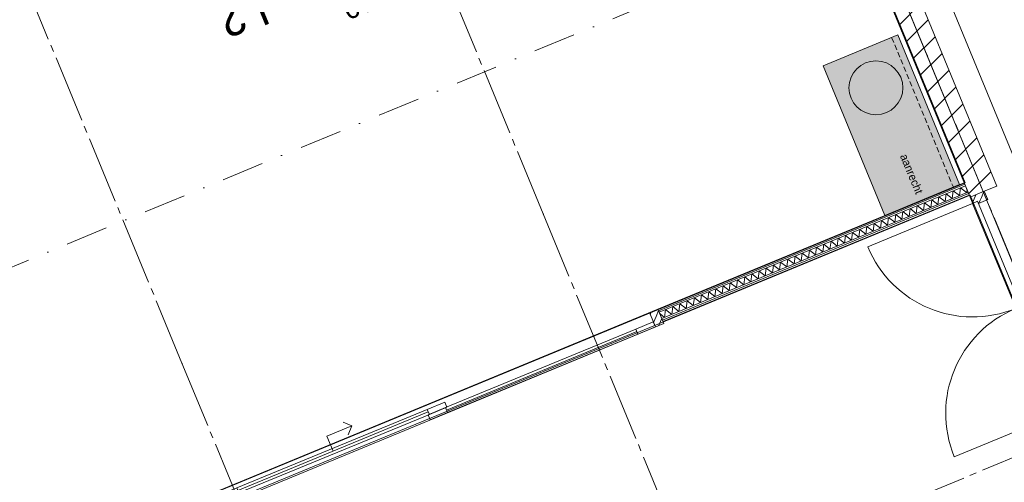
# Model space of a CAD drawing. Header units: millimetres. Extents: x -76965 to 1081933, y -21129 to 30747.
# Tile 102 of 114: x -21944 to -14638, y 15839 to 19269. Entities that reach past the tile are written whole.
import ezdxf
from ezdxf.enums import TextEntityAlignment as Align

# ---------------------------------------------------------------- set-up
doc = ezdxf.new("R2010")
doc.units = ezdxf.units.MM
doc.header["$MEASUREMENT"] = 0
for name, pattern in [('B0204', [650, 500, -50, 50, -50]), ('B0302', [625.500011, 313.000011, -156.25, 0, -156.25]), ('B0702', [58.685, 39.06, -19.625001])]:
    doc.linetypes.add(name, pattern=pattern)
for name, color, linetype in [('007 Stramien', 7, 'Continuous'), ('022 Binnenwanden', 7, 'Continuous'), ('022 Binnenwanden 2D arcering', 7, 'Continuous'), ('022 Binnenwanden Deuren', 7, 'Continuous'), ('022 Binnenwanden Doorsnede-arcering', 7, 'Continuous'), ('022 Binnenwanden Laagscheidingslijnen', 7, 'Continuous'), ('028 Hoofddraagconstructie wanden', 7, 'Continuous'), ('028 Hoofddraagconstructie wanden 2D arcering', 7, 'Continuous'), ('028 Hoofddraagconstructie wanden Deuren', 7, 'Continuous'), ('028 Hoofddraagconstructie wanden Doorsnede-arcering', 7, 'Continuous'), ('079 Vaste inrichting', 7, 'Continuous'), ('079 Vaste inrichting 2D arcering', 7, 'Continuous'), ('102 Teksten ruimten _ Zones', 7, 'Continuous'), ('102 Teksten ruimten _ Zones Zone omranding', 7, 'Continuous'), ('102 Teksten ruimten _ Zones Zone tekst', 7, 'Continuous'), ('121 Drsn-en gevelaanduidingen', 7, 'Continuous'), ('155 Brandwerende scheidingen.BOUWBESLUIT', 7, 'Continuous'), ('160 Presentatie_Aankleding 2D', 7, 'Continuous')]:
    doc.layers.add(name, color=color, linetype=linetype)
doc.styles.add('GENERATED_STYLE_1', font='txt')
doc.linetypes.add('WBDBO 30', pattern='A,0,[1,do 1.2 plattegrond bg1.Shx,S=13.888889,R=0,X=0,Y=-6.10623e-16],-1750,0', length=1750)
doc.dimstyles.new('GENERATED_STYLE__1', dxfattribs={"dimtxt": 300, "dimasz": 71.25, "dimexe": 0.18, "dimexo": 0, "dimgap": 0.09, "dimtad": 1, "dimdec": 0, "dimzin": 0, "dimdsep": 46, "dimtxsty": 'GENERATED_STYLE_1', "dimblk": 'ARROWHEAD_6', "dimblk1": 'ARROWHEAD_6', "dimblk2": 'ARROWHEAD_6', "dimcen": 0.09, "dimclrd": 1, "dimclre": 1, "dimclrt": 2, "dimadec": 1, "dimazin": 0, "dimtfac": 1, "dimtdec": 4, "dimtmove": 0, "dimatfit": 3, "dimfxl": 1, "dimtolj": 1, "dimtzin": 0, "dimarcsym": 0})
pattern_1 = [(45, (0, 0), (-31.8198, 31.8198), [])]

# ---------------------------------------------------------------- blocks, each defined once
blk = doc.blocks.new('*D80')
at = {"layer": '160 Presentatie_Aankleding 2D', "color": 1, "linetype": 'Continuous', "lineweight": 0}
for p, q in [((-74820.5, 712.4), (-74690.5, 766)), ((-74706.5, 718.8), (-74804.5, 759.6)), ((-74776.9, 791.2), (-74755.5, 739.2)), ((-74755.5, 739.2), (-74007.8, -1072.6)), ((-74072.8, -1099.4), (-73942.8, -1045.8)), ((-73958.9, -1093), (-74056.8, -1052.2)), ((-74007.8, -1072.6), (-71387.2, -7423.1))]:
    blk.add_line(p, q, dxfattribs=at)
at = {"layer": '160 Presentatie_Aankleding 2D', "color": 2, "lineweight": 0, "insert": (-74521.9, 330.3), "char_height": 300, "attachment_point": 7, "rotation": 292.42397, "style": 'GENERATED_STYLE_1'}
blk.add_mtext('\\A1;{\\fArial|b0|i0|c0|p38;1.960}', dxfattribs=at)
blk = doc.blocks.new('ARROWHEAD_6')
at = {"color": 0, "linetype": 'Continuous', "lineweight": 0}
for p, q in [((0, 0), (-1, 0)), ((-0.5, -0.5), (0.5, 0.5))]:
    blk.add_line(p, q, dxfattribs=at)
blk = doc.blocks.new('*D81')
at = {"layer": '160 Presentatie_Aankleding 2D', "color": 1, "linetype": 'Continuous', "lineweight": 0}
for p, q in [((-73958.9, -1093), (-74056.8, -1052.2)), ((-74007.8, -1072.6), (-71387.2, -7423.1)), ((-71452.2, -7450), (-71322.2, -7396.3)), ((-71338.3, -7443.5), (-71436.2, -7402.8))]:
    blk.add_line(p, q, dxfattribs=at)
at = {"layer": '160 Presentatie_Aankleding 2D', "color": 2, "lineweight": 0, "insert": (-72837.7, -3750.9), "char_height": 300, "attachment_point": 7, "rotation": 292.42397, "style": 'GENERATED_STYLE_1'}
blk.add_mtext('\\A1;{\\fArial|b0|i0|c0|p38;6.870}', dxfattribs=at)
blk = doc.blocks.new('*D82')
at = {"layer": '160 Presentatie_Aankleding 2D', "color": 1, "linetype": 'Continuous', "lineweight": 0}
for p, q in [((-71452.2, -7450), (-71322.2, -7396.3)), ((-71338.3, -7443.5), (-71436.2, -7402.8)), ((-71387.2, -7423.1), (-69293, -12498)), ((-69244.1, -12518.4), (-69342, -12477.7))]:
    blk.add_line(p, q, dxfattribs=at)
at = {"layer": '160 Presentatie_Aankleding 2D', "color": 2, "lineweight": 0, "insert": (-70480.3, -9463.6), "char_height": 300, "attachment_point": 7, "rotation": 292.42397, "style": 'GENERATED_STYLE_1'}
blk.add_mtext('\\A1;{\\fArial|b0|i0|c0|p38;5.490}', dxfattribs=at)
blk = doc.blocks.new('*D97')
at = {"layer": '160 Presentatie_Aankleding 2D', "color": 1, "linetype": 'Continuous', "lineweight": 0}
for p, q in [((-11379, 29418.1), (-11325.4, 29288.1)), ((-11372.6, 29304.1), (-11331.9, 29402)), ((-11300.2, 29374.5), (-11352.2, 29353.1)), ((-11352.2, 29353.1), (-40388.1, 17371.1)), ((-40408.5, 17322.1), (-40367.8, 17420.1)), ((-40388.1, 17371.1), (-74279.8, 3385.4))]:
    blk.add_line(p, q, dxfattribs=at)
at = {"layer": '160 Presentatie_Aankleding 2D', "color": 2, "lineweight": 0, "insert": (-25281.9, 23539.9), "char_height": 300, "attachment_point": 7, "rotation": 202.42397, "style": 'GENERATED_STYLE_1'}
blk.add_mtext('\\A1;{\\fArial|b0|i0|c0|p38;31.411}', dxfattribs=at)
blk = doc.blocks.new('*D98')
at = {"layer": '160 Presentatie_Aankleding 2D', "color": 1, "linetype": 'Continuous', "lineweight": 0}
for p, q in [((-11352.2, 29353.1), (-40388.1, 17371.1)), ((-40414.9, 17436.1), (-40361.3, 17306.1)), ((-40408.5, 17322.1), (-40367.8, 17420.1)), ((-40388.1, 17371.1), (-74279.8, 3385.4)), ((-74306.7, 3450.4), (-74253, 3320.4)), ((-74259.5, 3434.3), (-74300.2, 3336.4)), ((-74279.8, 3385.4), (-74331.8, 3363.9))]:
    blk.add_line(p, q, dxfattribs=at)
at = {"layer": '160 Presentatie_Aankleding 2D', "color": 2, "lineweight": 0, "insert": (-56731.7, 10561.8), "char_height": 300, "attachment_point": 7, "rotation": 202.42397, "style": 'GENERATED_STYLE_1'}
blk.add_mtext('\\A1;{\\fArial|b0|i0|c0|p38;36.664}', dxfattribs=at)
blk = doc.blocks.new('Cutting Plane_2_1', base_point=(-74400.3, -4187.2))
at = {"layer": '121 Drsn-en gevelaanduidingen', "color": 9, "linetype": 'B0302', "lineweight": 0}
blk.add_line((-74215.5, -4110.9), (-6111.3, 23993), dxfattribs=at)
blk = doc.blocks.new('Lokaal 2_0.19_17_1', base_point=(-19877.9, 19526.9))
at = {"layer": '102 Teksten ruimten _ Zones Zone tekst', "color": 2, "lineweight": 0, "style": 'GENERATED_STYLE_1'}
for tag, height, p in [('ROOM_LSIZE', 150, (-19385.9, 19993.1)), ('ROOM_NAME', 250, (-19236.1, 19607.1)), ('ROOM_NUMBER', 150, (-19146.1, 19412.1))]:
    blk.add_attdef(tag, text='', height=height, rotation=202.42397, dxfattribs=at).set_placement(p, align=Align.TOP_LEFT)
blk = doc.blocks.new('D2a bi h 17_3')
at = {"layer": '028 Hoofddraagconstructie wanden 2D arcering', "linetype": 'Continuous', "lineweight": 0, "true_color": 0x000000}
h = blk.add_hatch(dxfattribs=at)
h.set_pattern_fill('310_Naaldhout__01__0001', color=18, style=0, pattern_type=2)
h.set_pattern_definition(pattern_1)
h.paths.add_polyline_path([(-892, 0), (-892, -114), (-858.5, -114), (-858.5, 0)])
h = blk.add_hatch(dxfattribs=at)
h.set_pattern_fill('310_Naaldhout__01__0001', color=18, style=0, pattern_type=2)
h.set_pattern_definition(pattern_1)
h.paths.add_polyline_path([(-858.5, 0), (-858.5, -114), (-842, -114), (-842, 0)])
h = blk.add_hatch(dxfattribs=at)
h.set_pattern_fill('310_Naaldhout__01__0001', color=18, style=0, pattern_type=2)
h.set_pattern_definition(pattern_1)
h.paths.add_polyline_path([(842, 0), (842, -114), (858.5, -114), (858.5, 0)])
h = blk.add_hatch(dxfattribs=at)
h.set_pattern_fill('310_Naaldhout__01__0001', color=18, style=0, pattern_type=2)
h.set_pattern_definition(pattern_1)
h.paths.add_polyline_path([(892, 0), (858.5, 0), (858.5, -114), (892, -114)])
h = blk.add_hatch(dxfattribs=at)
h.set_pattern_fill('310_Naaldhout__01__0001', color=18, style=0, pattern_type=2)
h.set_pattern_definition(pattern_1)
h.paths.add_polyline_path([(-842, -40), (-842, -114), (-825, -114), (-825, -40)])
h = blk.add_hatch(dxfattribs=at)
h.set_pattern_fill('310_Naaldhout__01__0001', color=18, style=0, pattern_type=2)
h.set_pattern_definition(pattern_1)
h.paths.add_polyline_path([(842, -40), (825, -40), (825, -114), (842, -114)])
at = {"layer": '028 Hoofddraagconstructie wanden Deuren', "color": 9, "linetype": 'Continuous', "lineweight": 0}
for p, q in [((-842, 0), (-842, 842)), ((842, 0), (842, 842))]:
    blk.add_line(p, q, dxfattribs=at)
at = {"layer": '028 Hoofddraagconstructie wanden Deuren', "color": 1, "linetype": 'Continuous', "lineweight": 0}
for p, q in [((-892, 0), (-825, 0)), ((-892, 0), (-892, -114)), ((-892, 0), (-892, -114)), ((-842, 0), (842, 0)), ((-842, -40), (-842, 0)), ((0, 0), (0, -40)), ((825, 0), (892, 0)), ((842, 0), (842, -40)), ((892, -114), (892, 0)), ((892, 0), (892, -114)), ((842, -40), (-842, -40)), ((-825, -40), (-825, -114)), ((825, -40), (825, -114)), ((-892, -114), (-825, -114)), ((825, -114), (892, -114))]:
    blk.add_line(p, q, dxfattribs=at)
at = {"layer": '028 Hoofddraagconstructie wanden Deuren', "color": 9, "linetype": 'Continuous', "lineweight": 0}
for centre, start, end in [((-842, 0), 0, 90), ((842, 0), 90, 180)]:
    blk.add_arc(centre, 842, start, end, dxfattribs=at)
blk = doc.blocks.new('Wall_22_1', base_point=(-17451.5, 24154.8))
at = {"layer": '028 Hoofddraagconstructie wanden Doorsnede-arcering', "linetype": 'Continuous', "lineweight": 0, "true_color": 0x000000}
h = blk.add_hatch(dxfattribs=at)
h.set_pattern_fill('130_Kalkzandsteen_0001', color=18, style=0, pattern_type=2)
h.set_pattern_definition([(45, (0, 0), (-88.38835, 88.38835), [])])
h.paths.add_polyline_path([(-17451.5, 24154.8), (-14892.3, 17953), (-14786.9, 17996.5), (-14694.4, 18034.6), (-17253.7, 24236.4)])
at = {"layer": '028 Hoofddraagconstructie wanden', "color": 1, "linetype": 'Continuous', "lineweight": 0}
for p, q in [((-14892.3, 17953), (-14786.9, 17996.5)), ((-14786.9, 17996.5), (-14694.4, 18034.6))]:
    blk.add_line(p, q, dxfattribs=at)
at = {"layer": '028 Hoofddraagconstructie wanden', "color": 1, "linetype": 'Continuous', "lineweight": 0, "flags": 128}
for points in [[(-14694.4, 18034.6), (-17253.7, 24236.4)], [(-17451.5, 24154.8), (-14892.3, 17953)]]:
    blk.add_lwpolyline(points, dxfattribs=at)
at = {"layer": '028 Hoofddraagconstructie wanden Deuren', "color": 1, "linetype": 'Continuous', "lineweight": 0, "xscale": -1, "zscale": 1000, "rotation": 112.4239737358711}
blk.add_blockref('D2a bi h 17_3', (-14552, 17128.5), dxfattribs=at)
blk = doc.blocks.new('*X1076')
at = {"layer": '022 Binnenwanden Doorsnede-arcering', "color": 250, "linetype": 'Continuous', "lineweight": 0, "true_color": 0x3f3f3f}
for p, q in [((-15077.5, 17920.9), (-15069.9, 17978.1)), ((-15024.2, 17942.9), (-15069.9, 17978.1)), ((-15024.2, 17942.9), (-15016.5, 18000.1)), ((-14970.8, 17964.9), (-15016.5, 18000.1)), ((-14970.8, 17964.9), (-14963.2, 18022.2)), ((-14917.4, 17987), (-14963.2, 18022.2)), ((-14917.4, 17987), (-14914.7, 18007.4)), ((-15237.6, 17854.8), (-15230, 17912)), ((-15184.3, 17876.8), (-15230, 17912)), ((-15184.3, 17876.8), (-15176.7, 17934.1)), ((-15130.9, 17898.9), (-15176.7, 17934.1)), ((-15130.9, 17898.9), (-15123.3, 17956.1)), ((-15077.5, 17920.9), (-15123.3, 17956.1)), ((-15397.7, 17788.7), (-15390.1, 17846)), ((-15344.4, 17810.8), (-15390.1, 17846)), ((-15344.4, 17810.8), (-15336.8, 17868)), ((-15291, 17832.8), (-15336.8, 17868)), ((-15291, 17832.8), (-15283.4, 17890)), ((-15237.6, 17854.8), (-15283.4, 17890)), ((-15611.2, 17700.7), (-15603.6, 17757.9)), ((-15557.8, 17722.7), (-15603.6, 17757.9)), ((-15557.8, 17722.7), (-15550.2, 17779.9)), ((-15504.5, 17744.7), (-15550.2, 17779.9)), ((-15504.5, 17744.7), (-15496.9, 17801.9)), ((-15451.1, 17766.7), (-15496.9, 17801.9)), ((-15451.1, 17766.7), (-15443.5, 17824)), ((-15397.7, 17788.7), (-15443.5, 17824)), ((-15771.3, 17634.6), (-15763.7, 17691.8)), ((-15718, 17656.6), (-15763.7, 17691.8)), ((-15718, 17656.6), (-15710.3, 17713.8)), ((-15664.6, 17678.6), (-15710.3, 17713.8)), ((-15664.6, 17678.6), (-15657, 17735.9)), ((-15611.2, 17700.7), (-15657, 17735.9)), ((-15931.4, 17568.5), (-15923.8, 17625.7)), ((-15878.1, 17590.5), (-15923.8, 17625.7)), ((-15878.1, 17590.5), (-15870.5, 17647.8)), ((-15824.7, 17612.6), (-15870.5, 17647.8)), ((-15824.7, 17612.6), (-15817.1, 17669.8)), ((-15771.3, 17634.6), (-15817.1, 17669.8)), ((-16144.9, 17480.4), (-16137.3, 17537.6)), ((-16091.5, 17502.4), (-16137.3, 17537.6)), ((-16091.5, 17502.4), (-16083.9, 17559.7)), ((-16038.2, 17524.5), (-16083.9, 17559.7)), ((-16038.2, 17524.5), (-16030.6, 17581.7)), ((-15984.8, 17546.5), (-16030.6, 17581.7)), ((-15984.8, 17546.5), (-15977.2, 17603.7)), ((-15931.4, 17568.5), (-15977.2, 17603.7)), ((-16305, 17414.3), (-16297.4, 17471.6)), ((-16251.7, 17436.4), (-16297.4, 17471.6)), ((-16251.7, 17436.4), (-16244, 17493.6)), ((-16198.3, 17458.4), (-16244, 17493.6)), ((-16198.3, 17458.4), (-16190.7, 17515.6)), ((-16144.9, 17480.4), (-16190.7, 17515.6)), ((-16465.1, 17348.3), (-16457.5, 17405.5)), ((-16411.8, 17370.3), (-16457.5, 17405.5)), ((-16411.8, 17370.3), (-16404.1, 17427.5)), ((-16358.4, 17392.3), (-16404.1, 17427.5)), ((-16358.4, 17392.3), (-16350.8, 17449.6)), ((-16305, 17414.3), (-16350.8, 17449.6)), ((-16678.6, 17260.2), (-16671, 17317.4)), ((-16625.2, 17282.2), (-16671, 17317.4)), ((-16625.2, 17282.2), (-16617.6, 17339.4)), ((-16571.9, 17304.2), (-16617.6, 17339.4)), ((-16571.9, 17304.2), (-16564.3, 17361.5)), ((-16518.5, 17326.3), (-16564.3, 17361.5)), ((-16518.5, 17326.3), (-16510.9, 17383.5)), ((-16465.1, 17348.3), (-16510.9, 17383.5)), ((-16838.7, 17194.1), (-16831.1, 17251.3)), ((-16785.3, 17216.1), (-16831.1, 17251.3)), ((-16785.3, 17216.1), (-16777.7, 17273.4)), ((-16732, 17238.2), (-16777.7, 17273.4)), ((-16732, 17238.2), (-16724.4, 17295.4)), ((-16678.6, 17260.2), (-16724.4, 17295.4)), ((-16998.8, 17128), (-16991.2, 17185.3)), ((-16945.5, 17150.1), (-16991.2, 17185.3)), ((-16945.5, 17150.1), (-16937.8, 17207.3)), ((-16892.1, 17172.1), (-16937.8, 17207.3)), ((-16892.1, 17172.1), (-16884.5, 17229.3)), ((-16838.7, 17194.1), (-16884.5, 17229.3)), ((-17158.9, 17062), (-17151.3, 17119.2)), ((-17105.6, 17084), (-17151.3, 17119.2)), ((-17105.6, 17084), (-17098, 17141.2)), ((-17052.2, 17106), (-17098, 17141.2)), ((-17052.2, 17106), (-17044.6, 17163.2)), ((-16998.8, 17128), (-17044.6, 17163.2)), ((-17158.9, 17062), (-17195.1, 17089.8))]:
    blk.add_line(p, q, dxfattribs=at)
blk = doc.blocks.new('Dsa bu h 17_2')
at = {"layer": '022 Binnenwanden 2D arcering', "linetype": 'Continuous', "lineweight": 0, "true_color": 0x000000}
h = blk.add_hatch(dxfattribs=at)
h.set_pattern_fill('310_Naaldhout__01__0001', color=18, style=0, pattern_type=2)
h.set_pattern_definition(pattern_1)
h.paths.add_polyline_path([(-1800, 0), (-1800, -114), (-1766.5, -114), (-1766.5, 0)])
h = blk.add_hatch(dxfattribs=at)
h.set_pattern_fill('310_Naaldhout__01__0001', color=18, style=0, pattern_type=2)
h.set_pattern_definition(pattern_1)
h.paths.add_polyline_path([(-1766.5, 0), (-1766.5, -114), (-1750, -114), (-1750, 0)])
h = blk.add_hatch(dxfattribs=at)
h.set_pattern_fill('310_Naaldhout__01__0001', color=18, style=0, pattern_type=2)
h.set_pattern_definition(pattern_1)
h.paths.add_polyline_path([(-1733, 0), (-1750, 0), (-1750, -114), (-1733, -114)])
h = blk.add_hatch(dxfattribs=at)
h.set_pattern_fill('310_Naaldhout__01__0001', color=18, style=0, pattern_type=2)
h.set_pattern_definition(pattern_1)
h.paths.add_polyline_path([(1733, 0), (1733, -114), (1750, -114), (1750, 0)])
h = blk.add_hatch(dxfattribs=at)
h.set_pattern_fill('310_Naaldhout__01__0001', color=18, style=0, pattern_type=2)
h.set_pattern_definition(pattern_1)
h.paths.add_polyline_path([(1750, 0), (1750, -114), (1766.5, -114), (1766.5, 0)])
h = blk.add_hatch(dxfattribs=at)
h.set_pattern_fill('310_Naaldhout__01__0001', color=18, style=0, pattern_type=2)
h.set_pattern_definition(pattern_1)
h.paths.add_polyline_path([(1800, 0), (1766.5, 0), (1766.5, -114), (1800, -114)])
at = {"layer": '022 Binnenwanden Deuren', "color": 1, "linetype": 'Continuous', "lineweight": 0}
for p, q in [((-1800, 0), (1800, 0)), ((-1800, 0), (-1800, -114)), ((-1733, 0), (-1733, -114)), ((-1733, 0), (-1733, -40)), ((-1593, 0), (-1733, 0)), ((-1593, -40), (-1593, 0)), ((-1593, 0), (-1593, -40)), ((-65, 0), (-1593, 0)), ((75, 0), (-65, 0)), ((-65, 0), (-65, -40)), ((-65, -40), (-65, 0)), ((75, -40), (75, 0)), ((1733, 0), (1733, -114)), ((1800, -114), (1800, 0)), ((-1800, -26.5), (-1800, -14)), ((-1800, -39), (-1800, -26.5)), ((-1800, -89), (-1800, -39)), ((-1733, -40), (-1593, -40)), ((-1593, -20), (-65, -20)), ((-1593, -40), (-65, -40)), ((-75, -40), (-75, -80)), ((65, -40), (-75, -40)), ((-65, -40), (75, -40)), ((65, -80), (65, -40)), ((65, -40), (65, -80)), ((1593, -40), (65, -40)), ((65, -60), (1593, -60)), ((1733, -40), (1593, -40)), ((1593, -40), (1593, -80)), ((1593, -80), (1593, -40)), ((1733, -80), (1733, -40)), ((1800, -26.5), (1800, -14)), ((1800, -39), (1800, -26.5)), ((1800, -89), (1800, -39)), ((-1800, -101.5), (-1800, -89)), ((-1800, -114), (-1800, -101.5)), ((-1800, -114), (1800, -114)), ((-75, -80), (65, -80)), ((65, -80), (1593, -80)), ((1593, -80), (1733, -80)), ((1800, -101.5), (1800, -89)), ((1800, -114), (1800, -101.5))]:
    blk.add_line(p, q, dxfattribs=at)
at = {"layer": '022 Binnenwanden Deuren', "color": 9, "linetype": 'Continuous', "lineweight": 0}
for p, q in [((829, -180), (829, -60)), ((629, -180), (679, -130)), ((829, -180), (629, -180)), ((629, -180), (679, -230))]:
    blk.add_line(p, q, dxfattribs=at)
blk = doc.blocks.new('Wall_28_1', base_point=(-14936.5, 18060.2))
at = {"layer": '022 Binnenwanden', "color": 1, "linetype": 'Continuous', "lineweight": 0}
for p, q in [((-17208.6, 17122.6), (-17203.8, 17111)), ((-17203.8, 17111), (-17199.1, 17099.5)), ((-17199.1, 17099.5), (-17180, 17053.3)), ((-17180, 17053.3), (-17175.2, 17041.7)), ((-17175.2, 17041.7), (-17170.5, 17030.2))]:
    blk.add_line(p, q, dxfattribs=at)
at = {"layer": '022 Binnenwanden', "color": 1, "linetype": 'Continuous', "lineweight": 0, "flags": 128}
for points in [[(-14936.5, 18060.2), (-17208.6, 17122.6)], [(-14931.7, 18048.7), (-14936.5, 18060.2)], [(-14927, 18037.1), (-14931.7, 18048.7)], [(-14907.9, 17990.9), (-14927, 18037.1)], [(-14903.1, 17979.3), (-14907.9, 17990.9)], [(-14898.4, 17967.8), (-14903.1, 17979.3)], [(-17170.5, 17030.2), (-14898.4, 17967.8)]]:
    blk.add_lwpolyline(points, dxfattribs=at)
at = {"layer": '022 Binnenwanden Laagscheidingslijnen', "color": 9, "linetype": 'Continuous', "lineweight": 0}
for p, q in [((-14931.7, 18048.7), (-17203.8, 17111)), ((-14927, 18037.1), (-17199.1, 17099.5)), ((-17180, 17053.3), (-14907.9, 17990.9)), ((-17175.2, 17041.7), (-14903.1, 17979.3))]:
    blk.add_line(p, q, dxfattribs=at)
at = {"layer": '022 Binnenwanden', "color": 1, "lineweight": 0}
blk.add_blockref('*X1076', (0, 0), dxfattribs=at)
at = {"layer": '022 Binnenwanden Deuren', "color": 1, "linetype": 'Continuous', "lineweight": 0, "zscale": 1000, "rotation": 202.4239732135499}
blk.add_blockref('Dsa bu h 17_2', (-18829, 16330.6), dxfattribs=at)
blk = doc.blocks.new('aanrecht h_900mm_3D')
at = {"layer": '079 Vaste inrichting 2D arcering', "linetype": 'Continuous', "lineweight": 0, "true_color": 0xffffff}
blk.add_hatch(color=7, dxfattribs=at).paths.add_polyline_path([(0, 600), (0, 0), (1200, 0), (1200, 600)])
at = {"layer": '079 Vaste inrichting', "color": 1, "linetype": 'Continuous', "lineweight": 0}
for p, q in [((0, 600), (1200, 600)), ((0, 0), (0, 600)), ((1200, 600), (1200, 0)), ((1200, 0), (0, 0))]:
    blk.add_line(p, q, dxfattribs=at)
at = {"layer": '079 Vaste inrichting', "color": 253, "linetype": 'B0702', "lineweight": 0, "true_color": 0x9f9f9f}
blk.add_line((0, 550), (1200, 550), dxfattribs=at)
at = {"layer": '079 Vaste inrichting', "color": 250, "linetype": 'Continuous', "lineweight": 0, "true_color": 0x1f1f1f}
blk.add_circle((300, 300), 200, dxfattribs=at)
at = {"layer": '079 Vaste inrichting', "color": 2, "lineweight": 0, "style": 'GENERATED_STYLE_1'}
blk.add_attdef('DUMMY_7', text='', height=60, dxfattribs=at).set_placement((1150, 302.9), align=Align.MIDDLE_RIGHT)
blk = doc.blocks.new('Standard grid marker_2')
at = {"layer": '007 Stramien', "color": 6, "linetype": 'B0204', "lineweight": 0}
for q in [(0, 0), (17821, 0)]:
    blk.add_line((9000, 0), q, dxfattribs=at)
blk.add_point((9000, 0), dxfattribs=at)
blk.add_point((9000, 0), dxfattribs=at)
at = {"layer": '007 Stramien', "color": 6, "lineweight": 0, "style": 'GENERATED_STYLE_1'}
for tag, p in [('AC_MarkerText_1_0', (-250, 8.6)), ('AC_MarkerText_1_1', (27071, 8.6))]:
    blk.add_attdef(tag, text='', height=175, rotation=270, dxfattribs=at).set_placement(p, align=Align.MIDDLE_CENTER)
blk = doc.blocks.new('Standard grid marker_3')
at = {"layer": '007 Stramien', "color": 6, "linetype": 'B0204', "lineweight": 0}
blk.add_line((9000, 0), (64151.8, 0), dxfattribs=at)
at = {"layer": '007 Stramien', "color": 6, "lineweight": 0, "style": 'GENERATED_STYLE_1'}
for tag, p in [('AC_MarkerText_1_0', (-250, 10)), ('AC_MarkerText_1_1', (73401.8, 10))]:
    blk.add_attdef(tag, text='', height=175, dxfattribs=at).set_placement(p, align=Align.MIDDLE_CENTER)

msp = doc.modelspace()

# ---------------------------------------------------------------- linework, layer by layer
at = {"layer": '102 Teksten ruimten _ Zones Zone omranding', "color": 8, "linetype": 'Continuous', "lineweight": 0, "true_color": 0x6e6e90, "flags": 128}
msp.add_lwpolyline([(-13737, 23528), (-14499.9, 25376.8), (-17354, 24199), (-13374.3, 14554.9), (-11007.6, 15531.6), (-11770.2, 17379.6), (-7296.4, 19225.8), (-9750.6, 25173)], close=True, dxfattribs=at)
at = {"layer": '102 Teksten ruimten _ Zones Zone omranding', "color": 33, "linetype": 'Continuous', "lineweight": 0, "true_color": 0xde9d5d, "flags": 128}
msp.add_lwpolyline([(-17446.4, 24160.9), (-25251, 20940.2), (-22733.4, 14839.3), (-14928.8, 18059.9)], close=True, dxfattribs=at)
at = {"layer": '102 Teksten ruimten _ Zones Zone omranding', "color": 33, "linetype": 'Continuous', "lineweight": 0, "true_color": 0xb3a584, "flags": 128}
msp.add_lwpolyline([(-11661.3, 10141.7), (-13124.2, 13686.7), (-14204.1, 16303.6), (-14890.7, 17967.5), (-30592.2, 11488.1), (-29899.5, 9809.5), (-29170.3, 10110.4), (-28944.9, 9564.4), (-30036.1, 9114.1), (-30067.9, 9101), (-28200.5, 4575.8), (-16069.1, 9582), (-15625, 8506)], close=True, dxfattribs=at)
at = {"layer": '155 Brandwerende scheidingen.BOUWBESLUIT', "color": 9, "linetype": 'WBDBO 30', "lineweight": 0, "flags": 128}
msp.add_lwpolyline([(-17831.7, 26161.5), (-8309.7, 3086.7)], dxfattribs=at)

# ---------------------------------------------------------------- block references
at = {"layer": '007 Stramien', "color": 1, "linetype": 'Continuous', "lineweight": 0, "zscale": 1000}
for name, p, rotation in [('Standard grid marker_2', (-18643.3, 27323.5), 292.4239737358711), ('Standard grid marker_2', (-21492.3, 26147.8), 292.4239737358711), ('Standard grid marker_2', (-24173, 25041.6), 292.4239737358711), ('Standard grid marker_3', (-5418.1, 19799.7), 202.423973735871)]:
    msp.add_blockref(name, p, dxfattribs=dict(at, rotation=rotation))
at = {"layer": '022 Binnenwanden', "color": 1, "lineweight": 0}
msp.add_blockref('Wall_28_1', (-14936.5, 18060.2), dxfattribs=at)
at = {"layer": '028 Hoofddraagconstructie wanden', "color": 1, "lineweight": 0}
msp.add_blockref('Wall_22_1', (-17451.5, 24154.8), dxfattribs=at)
at = {"layer": '079 Vaste inrichting', "color": 1, "linetype": 'Continuous', "lineweight": 0}
ref = msp.add_blockref('aanrecht h_900mm_3D', (-15982.2, 18926.9), dxfattribs=dict(at, zscale=1000, rotation=292.4233438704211))
ref.add_attrib('DUMMY_7', 'aanrecht', dxfattribs={"color": 2, "lineweight": 0, "height": 60, "rotation": 292.42334, "style": 'GENERATED_STYLE_1'}).set_placement((-15266.3, 17981.2), align=Align.MIDDLE_RIGHT)
at = {"layer": '102 Teksten ruimten _ Zones', "color": 2, "linetype": 'Continuous', "lineweight": 0}
msp.add_blockref('Lokaal 2_0.19_17_1', (-19877.9, 19526.9), dxfattribs=at).add_auto_attribs({'ROOM_NAME': 'Lokaal 2', 'ROOM_NUMBER': '0.19', 'ROOM_LSIZE': '56 m2'})
at = {"layer": '121 Drsn-en gevelaanduidingen', "color": 9, "lineweight": 0}
msp.add_blockref('Cutting Plane_2_1', (-74400.3, -4187.2), dxfattribs=at)

# ---------------------------------------------------------------- dimensions: what is measured, and where the dimension line sits
at = {"layer": '160 Presentatie_Aankleding 2D', "color": 1, "linetype": 'Continuous', "lineweight": 0}
for base, p1, p2, angle, picture, middle, turn in [((-40388.1, 17371.1), (-11697.5, 30189.8), (-40733.4, 18207.8), 202.42397, '*D97', (-25790.1, 23168), 202.42397), ((-74279.8, 3385.4), (-40733.4, 18207.8), (-74625.1, 4222.1), 202.42397, '*D98', (-57253.9, 10184.1), 202.42397), ((-74007.8, -1072.6), (-8786.4, 27962), (-8038.7, 26150.2), 292.42397, '*D80', (-74187.5, -86.6), 292.42397), ((-71387.2, -7423.1), (-8038.7, 26150.2), (-5418.1, 19799.7), 292.42397, '*D81', (-72503.4, -4167.8), 292.42397), ((-69293, -12498), (-5418.1, 19799.7), (-3323.9, 14724.8), 292.42397, '*D82', (-70146, -9880.5), 292.42397)]:
    dim = msp.add_linear_dim(base=base, p1=p1, p2=p2, angle=angle, dimstyle='GENERATED_STYLE__1', dxfattribs=at)
    dim.commit()
    dim.dimension.update_dxf_attribs({"geometry": picture, "text_midpoint": middle, "dimtype": 160, "text_rotation": turn})

doc.saveas('drawing.dxf')
